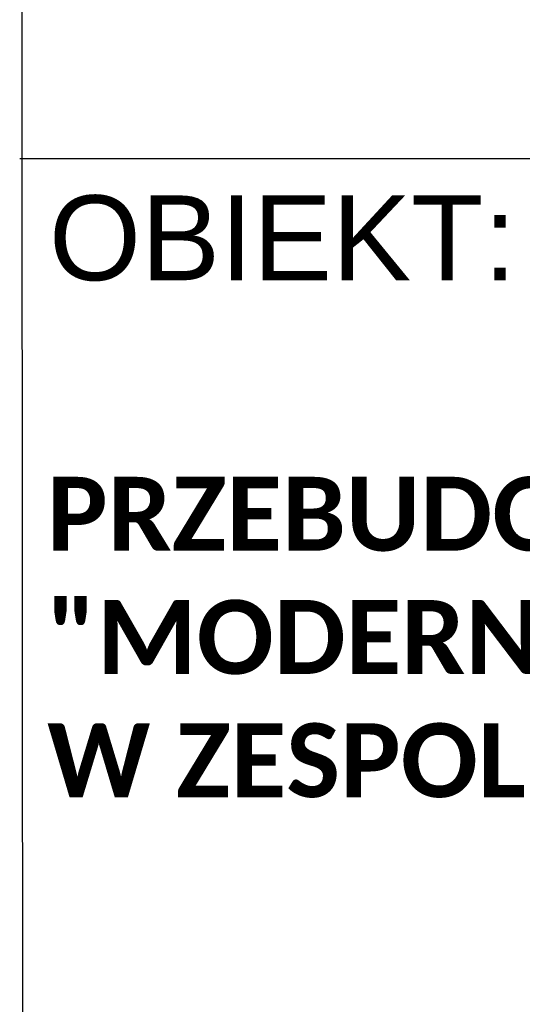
# Model space of a CAD drawing. Header units: millimetres. Extents: x -9409 to -3369, y -15007 to -6597.
# Tile 58 of 132: x -4303 to -4201, y -14641 to -14441. Entities that reach past the tile are written whole.
import ezdxf

# ---------------------------------------------------------------- set-up
doc = ezdxf.new("R2010")
doc.units = ezdxf.units.MM
doc.layers.add('PDF_A-TABELKA', color=7, linetype='Continuous')
doc.layers.add('PDF_Text', color=7, linetype='Continuous')
doc.layers.add('SQ_TAB TEKST', color=8, linetype='Continuous', lineweight=0)
doc.styles.add('PDF Arial-BoldMT', font='arial.ttf')
doc.styles.add('PDF ArialMT', font='arial.ttf')

# ---------------------------------------------------------------- blocks, each defined once
blk = doc.blocks.new('tabelka')
at = {"layer": 'PDF_A-TABELKA', "lineweight": 25}
for points in [[(25744.87, -28113.82), (25744.45, -27514.08)], [(26629.35, -27625.33), (25744.02, -27625.33)]]:
    blk.add_lwpolyline(points, dxfattribs=at)
at = {"layer": 'PDF_Text', "insert": (25749.95, -27641.48), "char_height": 17.217, "attachment_point": 4, "style": 'PDF ArialMT'}
blk.add_mtext('OBIEKT:', dxfattribs=at)
at = {"layer": 'PDF_Text', "insert": (25749.58, -27722.44), "char_height": 15, "width": 740.6373, "attachment_point": 4, "style": 'PDF Arial-BoldMT'}
blk.add_mtext('\\pxb0.25,a0.25;{\\fCalibri|b1|i0|c238|p34;PRZEBUDOWA I ROZBUDOWA POMIESZCZEŃ SOR-U W RAMACH PROJEKTU^J"MODERNIZACJA I DOPOSAŻENIE SZPITALNEGO ODDZIAŁU RATUNKOWEGO W ZESPOLE OPIEKI ZDROWOTNEJ W OLEŚNIE".}', dxfattribs=at)

msp = doc.modelspace()

# ---------------------------------------------------------------- block references
at = {"layer": 'SQ_TAB TEKST', "lineweight": 35}
msp.add_blockref('tabelka', (-30047.41, 13156.33), dxfattribs=at)

doc.saveas('drawing.dxf')
